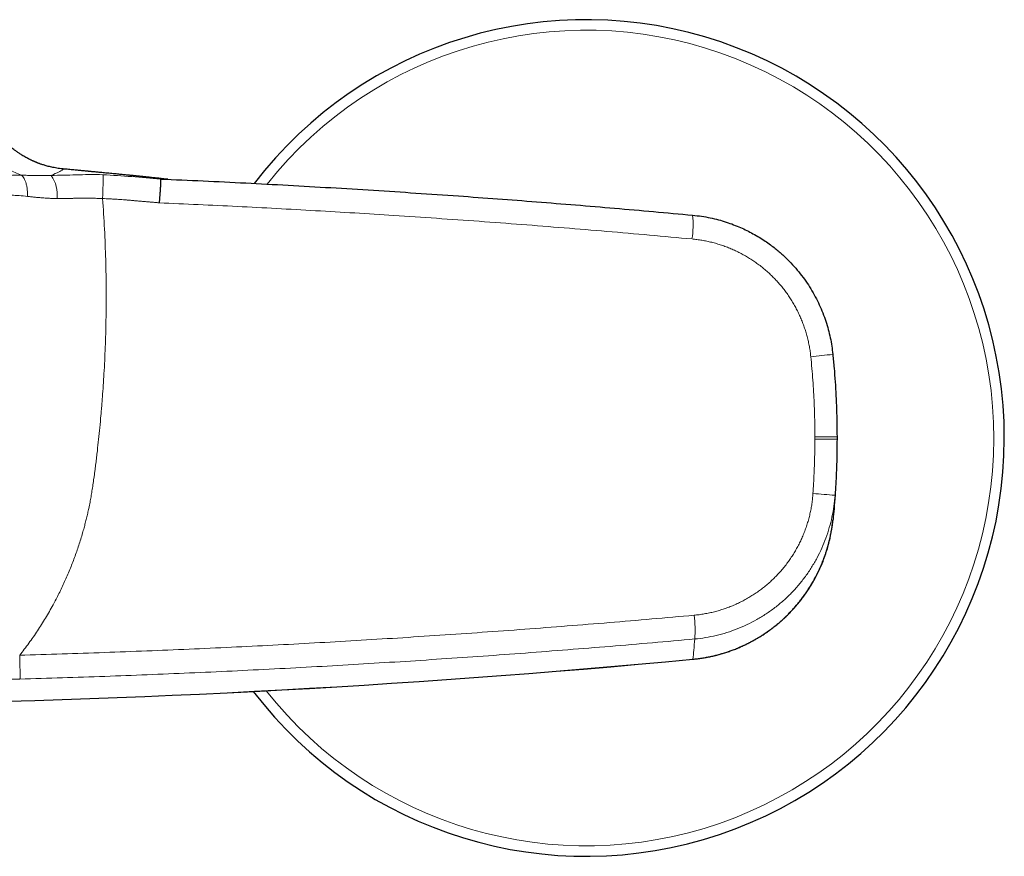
# Model space of a CAD drawing. Header units: millimetres. Extents: x 8 to 949, y 12 to 889.
# Tile 33 of 256: x 467 to 549, y 623 to 693. Entities that reach past the tile are written whole.
import ezdxf

# ---------------------------------------------------------------- set-up
doc = ezdxf.new("R2010")
doc.units = ezdxf.units.MM

msp = doc.modelspace()

# ---------------------------------------------------------------- linework, layer by layer
at = {"color": 252, "linetype": 'Continuous', "lineweight": 0}
for p, q in [((533.605, 658.341), (533.605, 658.539)), ((523.403, 639.93), (523.403, 639.926))]:
    msp.add_line(p, q, dxfattribs=at)
at = {"color": 7, "linetype": 'Continuous', "lineweight": 30}
for p, q in [((535.458, 658.539), (535.458, 658.339)), ((523.403, 639.928), (523.403, 639.929)), ((523.403, 639.926), (523.403, 639.926))]:
    msp.add_line(p, q, dxfattribs=at)
for centre, radius, start, end in [((514.458, 658.439), 35, 217.28639, 142.51377), ((441.439, 1507.936), 871.872, 270.558342, 275.394291)]:
    msp.add_arc(centre, radius, start, end, dxfattribs=at)
at = {"color": 252, "linetype": 'Continuous', "lineweight": 0}
for centre, radius, start, end in [((514.458, 658.439), 34.121, 218.29832, 141.49295), ((467.276, 678.77), 2.929, 354.29179, 34.01068), ((515.432, 676.304), 7.983, 351.26405, 5.59991), ((527.572, 726.28), 61.306, 275.32696, 277.05961), ((527.771, 564.62), 89.346, 85.17008, 86.35849), ((514.747, 642.362), 8.833, 355.18794, 8.11127), ((441.439, 1507.936), 871.868, 270.558346, 275.394291)]:
    msp.add_arc(centre, radius, start, end, dxfattribs=at)
at = {"color": 7, "linetype": 'Continuous', "lineweight": 30}
for points, knots in [([(470.65, 680.957), (470.567, 680.966), (470.407, 680.983), (470.172, 681.018), (469.951, 681.056), (469.744, 681.099), (469.551, 681.143), (469.373, 681.189), (469.21, 681.235), (469.062, 681.279), (468.93, 681.322), (468.813, 681.362), (468.711, 681.398), (468.626, 681.43), (468.556, 681.457), (468.499, 681.479), (468.452, 681.498), (468.417, 681.512), (468.391, 681.523), (468.368, 681.533), (468.34, 681.544), (468.305, 681.559), (468.258, 681.58), (468.197, 681.606), (468.125, 681.639), (468.049, 681.674), (467.973, 681.71), (467.899, 681.746), (467.826, 681.783), (467.718, 681.838), (467.577, 681.914), (467.407, 682.011), (467.256, 682.102), (467.123, 682.186), (467.005, 682.263), (466.895, 682.339), (466.787, 682.415), (466.679, 682.494), (466.549, 682.592), (466.397, 682.713), (466.224, 682.858), (466.035, 683.026), (465.83, 683.221), (465.611, 683.446), (465.395, 683.686), (465.218, 683.901), (465.074, 684.085), (464.961, 684.238), (464.846, 684.403), (464.728, 684.58), (464.61, 684.77), (464.486, 684.982), (464.357, 685.219), (464.227, 685.481), (464.101, 685.76), (463.981, 686.055), (463.869, 686.366), (463.772, 686.676), (463.69, 686.984), (463.621, 687.285), (463.563, 687.596), (463.517, 687.915), (463.483, 688.242), (463.461, 688.575), (463.458, 688.8), (463.457, 688.913)], [0, 0, 0, 0, 0.0224876, 0.0437909, 0.0638714, 0.082694, 0.1002268, 0.1164413, 0.1313124, 0.144818, 0.1569393, 0.1676605, 0.1769692, 0.1848569, 0.1909769, 0.1960845, 0.2003921, 0.2038964, 0.2056866, 0.2076009, 0.2102349, 0.2136029, 0.217711, 0.2240316, 0.2315173, 0.2391946, 0.2466991, 0.2540326, 0.2611972, 0.2681951, 0.2859582, 0.3026146, 0.3182229, 0.3305769, 0.342292, 0.3534338, 0.3644916, 0.375747, 0.3872017, 0.4056081, 0.4245152, 0.4439259, 0.4693588, 0.4956057, 0.5226587, 0.5505049, 0.5655319, 0.5814534, 0.5983258, 0.6161392, 0.6348816, 0.6545387, 0.6779648, 0.7025207, 0.7281724, 0.7548802, 0.7825991, 0.8112785, 0.8365834, 0.862514, 0.8890286, 0.9160827, 0.9436293, 0.9716189, 1, 1, 1, 1]), ([(479.457, 680.085), (479.382, 680.093), (479.232, 680.109), (479.01, 680.132), (478.797, 680.155), (478.599, 680.176), (478.417, 680.195), (478.251, 680.212), (478.101, 680.228), (477.966, 680.242), (477.845, 680.255), (477.739, 680.266), (477.647, 680.276), (477.57, 680.284), (477.509, 680.29), (477.461, 680.295), (477.42, 680.299), (477.378, 680.304), (477.326, 680.309), (477.265, 680.315), (477.196, 680.322), (477.119, 680.33), (477.034, 680.339), (476.941, 680.349), (476.847, 680.358), (476.754, 680.368), (476.667, 680.377), (476.588, 680.385), (476.521, 680.391), (476.46, 680.397), (476.4, 680.404), (476.333, 680.41), (476.26, 680.418), (476.18, 680.426), (476.068, 680.437), (475.922, 680.451), (475.741, 680.469), (475.547, 680.488), (475.339, 680.509), (475.12, 680.53), (474.888, 680.552), (474.642, 680.576), (474.395, 680.599), (474.154, 680.622), (473.929, 680.643), (473.721, 680.663), (473.535, 680.68), (473.371, 680.696), (473.227, 680.709), (473.096, 680.722), (472.978, 680.733), (472.873, 680.743), (472.779, 680.752), (472.674, 680.762), (472.554, 680.773), (472.412, 680.786), (472.249, 680.802), (472.074, 680.818), (471.886, 680.836), (471.687, 680.855), (471.476, 680.876), (471.252, 680.897), (471.018, 680.92), (470.809, 680.94), (470.678, 680.953), (470.629, 680.958)], [0, 0, 0, 0, 0.0257139, 0.0520351, 0.0765606, 0.0992906, 0.1202252, 0.139039, 0.1561219, 0.1714748, 0.1850986, 0.197195, 0.2075026, 0.2160252, 0.2227691, 0.2277481, 0.2313865, 0.2358101, 0.2412706, 0.2477699, 0.2549097, 0.2629892, 0.2720087, 0.2819682, 0.2922226, 0.3015344, 0.3112599, 0.319635, 0.3266606, 0.3323387, 0.3387781, 0.3457486, 0.3535319, 0.3621396, 0.3715284, 0.3897361, 0.4092803, 0.430162, 0.4523818, 0.4759399, 0.5008366, 0.526868, 0.5545578, 0.5807445, 0.6054803, 0.6288267, 0.6508567, 0.6694452, 0.6871291, 0.7039916, 0.7201284, 0.7356485, 0.7508029, 0.7660352, 0.7814355, 0.8011319, 0.8213182, 0.8421076, 0.8636039, 0.8859007, 0.9090818, 0.9332216, 0.9583858, 0.9841019, 1, 1, 1, 1]), ([(478.842, 680.111), (478.844, 680.107), (478.848, 680.1), (478.851, 680.051), (478.852, 679.977), (478.85, 679.885), (478.847, 679.782), (478.842, 679.661), (478.835, 679.523), (478.826, 679.37), (478.816, 679.206), (478.804, 679.031), (478.79, 678.831), (478.774, 678.606), (478.755, 678.361), (478.742, 678.198), (478.735, 678.118)], [0, 0, 0, 0, 0.076882, 0.157056, 0.240074, 0.303883, 0.368687, 0.43417, 0.5, 0.565829, 0.631313, 0.696117, 0.759926, 0.842944, 0.923118, 1, 1, 1, 1]), ([(478.844, 680.111), (478.889, 680.109), (478.978, 680.105), (479.093, 680.1), (479.193, 680.096), (479.277, 680.092), (479.345, 680.09), (479.396, 680.087), (479.432, 680.086), (479.452, 680.085), (479.46, 680.084), (479.457, 680.085), (479.457, 680.085)], [0, 0, 0, 0, 0.112312, 0.223719, 0.33426, 0.443979, 0.552943, 0.662022, 0.765391, 0.869302, 0.973792, 1, 1, 1, 1]), ([(478.847, 680.111), (480.034, 680.059), (482.41, 679.954), (485.973, 679.778), (489.536, 679.59), (493.099, 679.387), (496.662, 679.169), (500.225, 678.938), (503.689, 678.699), (507.054, 678.454), (510.319, 678.204), (513.584, 677.942), (516.849, 677.668), (520.114, 677.383), (522.289, 677.183), (523.377, 677.083)], [0, 0, 0, 0, 0.079842, 0.15971, 0.239603, 0.319523, 0.399469, 0.479444, 0.559447, 0.632808, 0.706195, 0.779607, 0.853045, 0.926509, 1, 1, 1, 1]), ([(523.377, 677.083), (523.628, 677.055), (524.121, 677.001), (524.841, 676.868), (525.526, 676.705), (526.177, 676.512), (526.792, 676.296), (527.371, 676.059), (527.914, 675.807), (528.44, 675.533), (528.948, 675.239), (529.433, 674.927), (529.877, 674.614), (530.267, 674.315), (530.608, 674.033), (530.894, 673.781), (531.081, 673.607), (531.179, 673.513), (531.209, 673.484), (531.238, 673.456), (531.267, 673.428), (531.295, 673.4), (531.503, 673.194), (531.877, 672.8), (532.384, 672.196), (532.849, 671.569), (533.27, 670.923), (533.648, 670.262), (533.983, 669.588), (534.274, 668.905), (534.524, 668.215), (534.731, 667.522), (534.897, 666.827), (535.026, 666.133), (535.08, 665.669), (535.107, 665.439)], [0, 0, 0, 0, 0.042317, 0.083156, 0.122517, 0.160399, 0.196803, 0.231729, 0.265176, 0.297145, 0.331195, 0.36339, 0.39373, 0.422216, 0.44575, 0.467848, 0.486106, 0.488415, 0.490705, 0.492975, 0.495227, 0.497459, 0.499672, 0.544257, 0.588314, 0.631846, 0.674851, 0.71733, 0.759285, 0.800714, 0.841619, 0.881999, 0.921856, 0.961189, 1, 1, 1, 1]), ([(535.107, 665.439), (535.144, 665.056), (535.217, 664.29), (535.303, 663.139), (535.371, 661.989), (535.42, 660.838), (535.451, 659.688), (535.455, 658.922), (535.458, 658.539)], [0, 0, 0, 0, 0.1670478, 0.3339428, 0.5006853, 0.6672755, 0.8337137, 1, 1, 1, 1]), ([(535.458, 658.339), (535.456, 658.026), (535.453, 657.401), (535.432, 656.462), (535.399, 655.524), (535.354, 654.586), (535.314, 653.961), (535.294, 653.648)], [0, 0, 0, 0, 0.199796, 0.399693, 0.599693, 0.799795, 1, 1, 1, 1]), ([(535.294, 653.648), (535.266, 653.271), (535.217, 652.597), (535.154, 651.922), (535.125, 651.625)], [0, 0, 0, 0, 0.56, 1, 1, 1, 1]), ([(523.403, 639.93), (523.701, 639.964), (524.296, 640.032), (525.176, 640.213), (526.041, 640.449), (526.886, 640.745), (527.708, 641.098), (528.505, 641.506), (529.273, 641.968), (530.008, 642.482), (530.708, 643.048), (531.369, 643.662), (531.984, 644.321), (532.552, 645.02), (533.068, 645.755), (533.533, 646.522), (533.943, 647.318), (534.298, 648.141), (534.597, 648.986), (534.836, 649.85), (535.02, 650.731), (535.09, 651.327), (535.125, 651.625)], [0, 0, 0, 0, 0.050149, 0.100148, 0.150047, 0.199887, 0.249706, 0.299538, 0.349421, 0.399392, 0.449494, 0.499778, 0.550069, 0.600192, 0.650196, 0.700121, 0.750005, 0.79988, 0.84978, 0.899739, 0.949797, 1, 1, 1, 1]), ([(523.403, 639.929), (523.532, 639.943), (523.788, 639.969), (524.167, 640.023), (524.535, 640.085), (524.893, 640.157), (525.241, 640.237), (525.598, 640.329), (525.963, 640.434), (526.334, 640.554), (526.69, 640.68), (527.034, 640.814), (527.367, 640.953), (527.686, 641.098), (527.992, 641.246), (528.284, 641.397), (528.56, 641.548), (528.822, 641.7), (529.069, 641.85), (529.304, 642.001), (529.536, 642.156), (529.765, 642.317), (529.989, 642.482), (530.198, 642.642), (530.393, 642.798), (530.593, 642.965), (530.802, 643.146), (531.024, 643.347), (531.269, 643.58), (531.537, 643.849), (531.823, 644.156), (532.103, 644.476), (532.362, 644.794), (532.601, 645.106), (532.821, 645.412), (533.035, 645.727), (533.242, 646.053), (533.442, 646.388), (533.643, 646.751), (533.842, 647.14), (534.035, 647.551), (534.212, 647.962), (534.353, 648.326), (534.466, 648.641), (534.555, 648.907), (534.637, 649.172), (534.713, 649.437), (534.782, 649.7), (534.846, 649.961), (534.899, 650.204), (534.944, 650.426), (534.981, 650.624), (535.012, 650.809), (535.035, 650.955), (535.051, 651.065), (535.061, 651.143), (535.071, 651.217), (535.08, 651.291), (535.091, 651.367), (535.103, 651.445), (535.115, 651.527), (535.121, 651.579), (535.124, 651.607)], [0, 0, 0, 0, 0.021727, 0.042979, 0.06376, 0.084077, 0.103933, 0.123333, 0.145616, 0.167275, 0.188313, 0.208735, 0.228898, 0.248426, 0.267323, 0.285589, 0.303227, 0.319938, 0.336045, 0.351547, 0.366445, 0.382696, 0.398162, 0.412842, 0.426735, 0.439839, 0.456285, 0.472928, 0.489813, 0.512792, 0.536126, 0.559811, 0.583851, 0.60453, 0.62547, 0.646672, 0.668138, 0.689872, 0.711819, 0.737436, 0.762687, 0.787577, 0.812111, 0.827853, 0.843447, 0.858895, 0.874196, 0.889353, 0.904365, 0.918964, 0.930934, 0.942139, 0.952577, 0.962248, 0.966796, 0.971151, 0.975314, 0.97932, 0.983571, 0.988351, 0.993801, 1, 1, 1, 1])]:
    msp.add_open_spline(points, degree=3, knots=knots, dxfattribs=at)
at = {"color": 252, "linetype": 'Continuous', "lineweight": 0}
for points, knots in [([(461.733, 687.826), (461.75, 687.641), (461.784, 687.268), (461.884, 686.704), (462.023, 686.134), (462.205, 685.562), (462.431, 684.993), (462.7, 684.434), (463.011, 683.89), (463.362, 683.365), (463.752, 682.866), (464.177, 682.398), (464.632, 681.964), (465.114, 681.57), (465.616, 681.216), (466.135, 680.908), (466.664, 680.641), (467.025, 680.5), (467.204, 680.429)], [0, 0, 0, 0, 0.05739, 0.116182, 0.176267, 0.237521, 0.2998, 0.362943, 0.426776, 0.491111, 0.555751, 0.620493, 0.685134, 0.749471, 0.813308, 0.876456, 0.93874, 1, 1, 1, 1]), ([(470.632, 680.954), (470.666, 680.95), (470.742, 680.941), (470.633, 680.874), (470.405, 680.724), (469.935, 680.512), (469.704, 680.408)], [0, 0, 0, 0, 0.218492, 0.494782, 0.750958, 1, 1, 1, 1]), ([(461.381, 680.303), (461.48, 680.302), (461.676, 680.3), (462.035, 680.299), (462.446, 680.301), (462.916, 680.307), (463.424, 680.317), (463.961, 680.333), (464.512, 680.351), (465.111, 680.372), (465.763, 680.396), (466.468, 680.421), (466.954, 680.426), (467.204, 680.429)], [0, 0, 0, 0, 0.10187, 0.202723, 0.302379, 0.400779, 0.49801, 0.579006, 0.660612, 0.74256, 0.824907, 0.909827, 1, 1, 1, 1]), ([(467.71, 678.656), (467.713, 678.748), (467.717, 678.934), (467.699, 679.21), (467.661, 679.478), (467.602, 679.731), (467.524, 679.958), (467.43, 680.153), (467.323, 680.314), (467.244, 680.391), (467.204, 680.429)], [0, 0, 0, 0, 0.120477, 0.244749, 0.371687, 0.500001, 0.628315, 0.755252, 0.879524, 1, 1, 1, 1]), ([(467.204, 680.429), (467.339, 680.425), (467.607, 680.417), (468.018, 680.406), (468.432, 680.398), (468.852, 680.394), (469.275, 680.396), (469.562, 680.404), (469.704, 680.408)], [0, 0, 0, 0, 0.171697, 0.341185, 0.508592, 0.674071, 0.837802, 1, 1, 1, 1]), ([(469.704, 680.408), (470.043, 680.415), (470.72, 680.43), (471.776, 680.453), (472.876, 680.489), (473.635, 680.475), (474.028, 680.468)], [0, 0, 0, 0, 0.24125, 0.483266, 0.733166, 1, 1, 1, 1]), ([(474.028, 680.468), (474.029, 680.461), (474.033, 680.446), (474.037, 680.387), (474.039, 680.298), (474.04, 680.177), (474.04, 680.026), (474.038, 679.846), (474.035, 679.643), (474.03, 679.421), (474.024, 679.188), (474.016, 678.948), (474.008, 678.71), (474.002, 678.551), (474, 678.473)], [0, 0, 0, 0, 0.077316, 0.157724, 0.240788, 0.325963, 0.412605, 0.5, 0.587395, 0.674037, 0.759212, 0.842276, 0.922684, 1, 1, 1, 1]), ([(474.028, 680.468), (474.831, 680.418), (476.437, 680.317), (478.041, 680.18), (478.842, 680.111)], [0, 0, 0, 0, 0.500095, 1, 1, 1, 1]), ([(467.71, 678.656), (467.478, 678.679), (467.015, 678.726), (466.366, 678.757), (465.757, 678.776), (465.193, 678.788), (464.675, 678.794), (464.206, 678.794), (463.789, 678.791), (463.424, 678.783), (463.109, 678.768), (462.845, 678.747), (462.627, 678.72), (462.524, 678.695), (462.473, 678.682)], [0, 0, 0, 0, 0.082883, 0.164729, 0.246299, 0.328234, 0.410513, 0.492804, 0.575353, 0.658693, 0.742863, 0.82785, 0.913594, 1, 1, 1, 1]), ([(474, 678.473), (474.056, 677.621), (474.169, 675.919), (474.265, 673.365), (474.308, 670.818), (474.292, 668.377), (474.228, 666.043), (474.126, 663.905), (474.027, 662.426), (473.963, 661.603), (473.943, 661.348), (473.922, 661.092), (473.901, 660.836), (473.879, 660.58), (473.833, 660.068), (473.763, 659.313), (473.664, 658.327), (473.584, 657.592), (473.527, 657.097), (473.496, 656.828), (473.464, 656.563), (473.432, 656.301), (473.4, 656.042), (473.362, 655.749), (473.32, 655.424), (473.261, 655.001), (473.193, 654.529), (473.113, 654.016), (473.031, 653.531), (472.943, 653.045), (472.85, 652.583), (472.753, 652.139), (472.656, 651.73), (472.553, 651.32), (472.444, 650.908), (472.268, 650.286), (472.012, 649.458), (471.654, 648.433), (471.258, 647.419), (470.824, 646.415), (470.355, 645.43), (469.827, 644.412), (469.231, 643.371), (468.557, 642.305), (467.838, 641.264), (467.32, 640.596), (467.061, 640.262)], [0, 0, 0, 0, 0.064539, 0.128862, 0.193003, 0.256992, 0.313205, 0.36935, 0.41872, 0.425183, 0.431646, 0.438109, 0.444572, 0.451034, 0.457496, 0.483388, 0.508334, 0.532336, 0.539228, 0.546039, 0.552768, 0.559415, 0.56598, 0.572464, 0.5817, 0.590783, 0.604664, 0.617745, 0.630026, 0.641809, 0.655082, 0.665589, 0.676165, 0.686815, 0.69754, 0.708342, 0.735637, 0.76297, 0.790377, 0.817893, 0.845553, 0.872768, 0.904462, 0.936192, 0.968018, 1, 1, 1, 1]), ([(470.191, 678.478), (470.066, 678.48), (469.818, 678.482), (469.45, 678.497), (469.09, 678.519), (468.735, 678.548), (468.387, 678.581), (468.045, 678.617), (467.822, 678.643), (467.71, 678.656)], [0, 0, 0, 0, 0.144639, 0.288353, 0.43136, 0.573857, 0.71602, 0.858015, 1, 1, 1, 1]), ([(473.999, 678.473), (473.923, 678.477), (473.767, 678.484), (473.524, 678.492), (473.268, 678.498), (473.011, 678.501), (472.753, 678.503), (472.507, 678.503), (472.308, 678.502), (472.191, 678.501), (472.146, 678.501), (472.133, 678.501), (472.119, 678.5), (472.105, 678.5), (472.091, 678.5), (472.064, 678.5), (472.017, 678.499), (471.945, 678.498), (471.854, 678.497), (471.756, 678.496), (471.652, 678.494), (471.548, 678.493), (471.459, 678.491), (471.388, 678.49), (471.339, 678.489), (471.288, 678.489), (471.236, 678.488), (471.182, 678.487), (471.071, 678.486), (470.91, 678.483), (470.705, 678.481), (470.518, 678.479), (470.348, 678.479), (470.242, 678.478), (470.191, 678.478)], [0, 0, 0, 0, 0.059179, 0.122009, 0.188417, 0.258322, 0.322666, 0.389596, 0.450588, 0.478034, 0.481655, 0.485283, 0.488917, 0.492557, 0.496204, 0.499857, 0.513722, 0.532632, 0.556556, 0.585454, 0.610245, 0.63776, 0.667973, 0.680575, 0.693588, 0.70701, 0.720839, 0.735073, 0.74971, 0.809057, 0.863679, 0.913661, 0.959079, 1, 1, 1, 1]), ([(478.735, 678.118), (478.696, 678.121), (478.613, 678.128), (478.48, 678.139), (478.331, 678.152), (478.166, 678.166), (477.999, 678.181), (477.833, 678.195), (477.669, 678.21), (477.502, 678.224), (477.338, 678.239), (477.17, 678.254), (476.999, 678.268), (476.829, 678.283), (476.674, 678.296), (476.533, 678.308), (476.391, 678.32), (476.235, 678.333), (476.021, 678.35), (475.766, 678.37), (475.482, 678.391), (475.196, 678.41), (474.901, 678.429), (474.596, 678.446), (474.294, 678.461), (474.097, 678.469), (474, 678.473)], [0, 0, 0, 0, 0.024645, 0.052717, 0.084215, 0.119139, 0.157489, 0.190024, 0.224675, 0.261025, 0.29589, 0.328804, 0.367957, 0.403938, 0.436747, 0.466384, 0.492849, 0.52729, 0.565019, 0.628449, 0.688577, 0.745405, 0.809308, 0.875058, 0.938621, 1, 1, 1, 1]), ([(523.323, 675.091), (522.135, 675.2), (519.761, 675.418), (516.198, 675.727), (512.634, 676.023), (509.069, 676.304), (505.503, 676.571), (501.937, 676.823), (498.468, 677.055), (495.098, 677.267), (491.827, 677.462), (488.555, 677.644), (485.282, 677.814), (482.009, 677.973), (479.826, 678.069), (478.735, 678.117)], [0, 0, 0, 0, 0.080096, 0.160171, 0.240227, 0.320263, 0.400283, 0.480286, 0.560274, 0.633584, 0.706885, 0.780175, 0.853457, 0.926732, 1, 1, 1, 1]), ([(533.264, 665.239), (533.248, 665.38), (533.216, 665.663), (533.148, 666.084), (533.064, 666.503), (532.964, 666.918), (532.849, 667.325), (532.719, 667.724), (532.576, 668.115), (532.417, 668.501), (532.243, 668.883), (532.054, 669.26), (531.849, 669.631), (531.631, 669.994), (531.398, 670.348), (531.153, 670.693), (530.895, 671.026), (530.627, 671.347), (530.347, 671.657), (530.054, 671.959), (529.747, 672.25), (529.428, 672.531), (529.099, 672.799), (528.759, 673.055), (528.412, 673.295), (528.06, 673.52), (527.702, 673.729), (527.336, 673.926), (526.96, 674.109), (526.576, 674.28), (526.183, 674.436), (525.785, 674.577), (525.381, 674.703), (524.973, 674.813), (524.563, 674.907), (524.152, 674.985), (523.739, 675.048), (523.461, 675.077), (523.323, 675.091)], [0, 0, 0, 0, 0.02812, 0.056208, 0.084307, 0.112461, 0.140539, 0.167959, 0.195369, 0.222807, 0.250313, 0.278265, 0.306169, 0.334068, 0.362002, 0.390067, 0.417644, 0.445186, 0.472732, 0.500323, 0.528379, 0.556396, 0.584417, 0.612484, 0.640487, 0.667848, 0.695193, 0.722563, 0.749995, 0.777906, 0.805774, 0.833642, 0.861549, 0.889608, 0.917204, 0.944775, 0.97236, 1, 1, 1, 1]), ([(533.605, 658.539), (533.604, 658.852), (533.6, 659.479), (533.579, 660.418), (533.545, 661.357), (533.497, 662.31), (533.435, 663.277), (533.359, 664.259), (533.296, 664.912), (533.264, 665.239)], [0, 0, 0, 0, 0.140071, 0.280073, 0.420032, 0.559976, 0.706597, 0.853261, 1, 1, 1, 1]), ([(533.446, 653.785), (533.464, 654.068), (533.501, 654.634), (533.543, 655.485), (533.576, 656.386), (533.6, 657.338), (533.603, 658.007), (533.605, 658.341)], [0, 0, 0, 0, 0.186703, 0.373357, 0.55999, 0.779965, 1, 1, 1, 1]), ([(523.491, 643.609), (523.636, 643.623), (523.924, 643.653), (524.354, 643.719), (524.781, 643.801), (525.204, 643.9), (525.621, 644.015), (526.028, 644.144), (526.427, 644.289), (526.821, 644.448), (527.211, 644.624), (527.596, 644.816), (527.975, 645.024), (528.345, 645.246), (528.707, 645.484), (529.058, 645.734), (529.397, 645.996), (529.723, 646.27), (530.039, 646.556), (530.344, 646.857), (530.64, 647.171), (530.924, 647.498), (531.195, 647.837), (531.453, 648.187), (531.695, 648.544), (531.921, 648.907), (532.131, 649.276), (532.327, 649.654), (532.51, 650.041), (532.679, 650.438), (532.833, 650.843), (532.97, 651.253), (533.092, 651.67), (533.197, 652.09), (533.285, 652.512), (533.356, 652.934), (533.412, 653.358), (533.434, 653.643), (533.446, 653.785)], [0, 0, 0, 0, 0.028097, 0.056168, 0.084257, 0.11241, 0.140492, 0.167914, 0.195323, 0.222758, 0.250261, 0.278217, 0.306112, 0.333989, 0.36189, 0.389928, 0.417475, 0.444965, 0.472442, 0.499947, 0.527931, 0.555901, 0.583901, 0.611978, 0.640012, 0.667405, 0.69479, 0.722206, 0.749694, 0.777685, 0.805616, 0.833532, 0.861476, 0.889589, 0.917234, 0.944822, 0.972396, 1, 1, 1, 1]), ([(535.294, 653.648), (535.266, 653.342), (535.212, 652.731), (535.048, 651.826), (534.825, 650.937), (534.541, 650.068), (534.197, 649.222), (533.795, 648.402), (533.337, 647.613), (532.824, 646.856), (532.258, 646.137), (531.641, 645.458), (530.977, 644.826), (530.27, 644.243), (529.525, 643.713), (528.745, 643.237), (527.935, 642.817), (527.097, 642.454), (526.236, 642.15), (525.355, 641.908), (524.458, 641.724), (523.852, 641.655), (523.549, 641.621)], [0, 0, 0, 0, 0.050363, 0.100529, 0.15055, 0.200471, 0.250333, 0.300173, 0.350027, 0.399933, 0.449934, 0.500081, 0.550247, 0.600301, 0.650279, 0.700211, 0.750119, 0.800022, 0.849938, 0.899887, 0.949896, 1, 1, 1, 1]), ([(467.061, 640.262), (468.243, 640.297), (470.606, 640.366), (474.149, 640.487), (477.692, 640.622), (481.234, 640.77), (484.755, 640.931), (488.254, 641.104), (491.732, 641.29), (495.208, 641.489), (498.708, 641.703), (502.231, 641.932), (505.776, 642.177), (509.321, 642.435), (512.865, 642.707), (516.408, 642.993), (519.951, 643.292), (522.311, 643.503), (523.491, 643.609)], [0, 0, 0, 0, 0.062662, 0.125328, 0.187998, 0.250673, 0.313355, 0.374924, 0.4365, 0.498086, 0.559681, 0.622543, 0.685418, 0.748305, 0.811206, 0.874121, 0.937052, 1, 1, 1, 1]), ([(523.549, 641.621), (522.369, 641.516), (520.01, 641.304), (516.47, 641.005), (512.929, 640.719), (509.388, 640.446), (505.868, 640.189), (502.369, 639.948), (498.89, 639.721), (495.411, 639.507), (491.908, 639.305), (488.382, 639.116), (484.832, 638.939), (481.281, 638.777), (477.731, 638.628), (474.181, 638.493), (470.631, 638.371), (468.264, 638.302), (467.08, 638.267)], [0, 0, 0, 0, 0.062871, 0.12572, 0.188546, 0.251351, 0.314134, 0.375777, 0.437399, 0.499003, 0.560589, 0.623413, 0.686219, 0.749008, 0.81178, 0.874535, 0.937275, 1, 1, 1, 1]), ([(523.549, 641.621), (523.525, 641.306), (523.482, 640.743), (523.427, 640.178), (523.403, 639.93)], [0, 0, 0, 0, 0.56, 1, 1, 1, 1]), ([(467.061, 640.262), (467.064, 640.184), (467.068, 640.026), (467.074, 639.787), (467.079, 639.548), (467.084, 639.314), (467.087, 639.093), (467.089, 638.889), (467.091, 638.71), (467.091, 638.558), (467.09, 638.437), (467.088, 638.349), (467.085, 638.29), (467.082, 638.274), (467.08, 638.267)], [0, 0, 0, 0, 0.077326, 0.157739, 0.240804, 0.325976, 0.412612, 0.5, 0.587388, 0.674025, 0.759196, 0.842261, 0.922674, 1, 1, 1, 1]), ([(467.08, 638.267), (466.849, 638.26), (466.385, 638.248), (465.688, 638.23), (464.987, 638.214), (464.281, 638.2), (463.655, 638.188), (463.107, 638.179), (462.639, 638.172), (462.17, 638.165), (461.704, 638.159), (461.25, 638.154), (460.728, 638.149), (460.13, 638.144), (459.45, 638.14), (458.764, 638.136), (458.072, 638.135), (457.374, 638.134), (456.669, 638.135), (456.199, 638.136), (455.963, 638.137)], [0, 0, 0, 0, 0.061165, 0.122723, 0.184704, 0.247136, 0.310049, 0.351515, 0.393206, 0.435131, 0.477295, 0.518123, 0.557404, 0.618168, 0.679725, 0.742092, 0.805287, 0.869326, 0.934225, 1, 1, 1, 1])]:
    msp.add_open_spline(points, degree=3, knots=knots, dxfattribs=at)
for points in [[(535.458, 658.539), (535.431, 658.539), (535.376, 658.539), (534.954, 658.539), (534.347, 658.539), (533.852, 658.539), (533.605, 658.539)], [(535.458, 658.339), (535.431, 658.339), (535.376, 658.339), (534.954, 658.34), (534.347, 658.341), (533.852, 658.341), (533.605, 658.341)]]:
    msp.add_open_spline(points, degree=3, dxfattribs=at)

doc.saveas('drawing.dxf')
